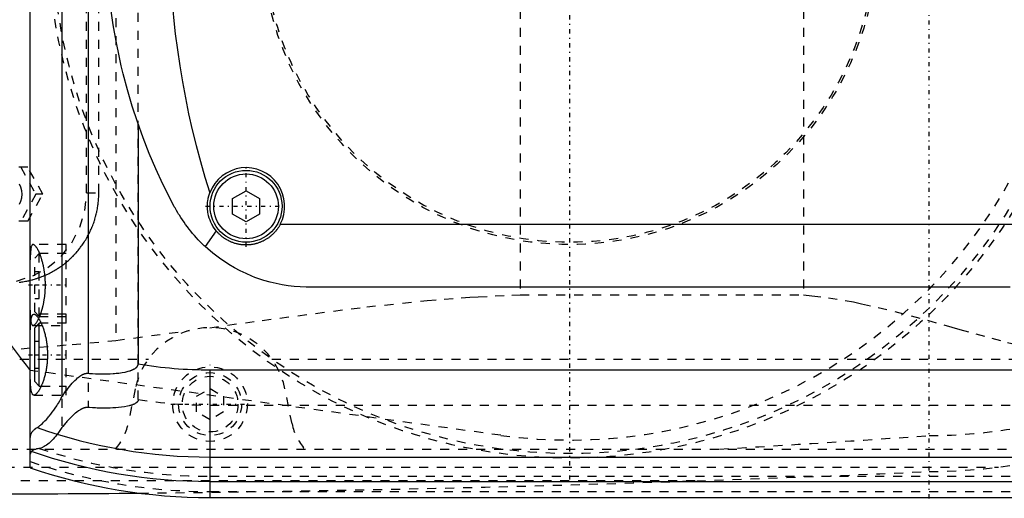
# Model space of a CAD drawing. Extents: x -602 to 168, y -90 to 90.
# Tile 3 of 9: x -361 to -252, y -62 to -9. Entities that reach past the tile are written whole.
import ezdxf

# ---------------------------------------------------------------- set-up
doc = ezdxf.new("R2010")
doc.units = 0
doc.linetypes.add('CENTER', pattern=[1.5, 0.45, -0.5, 0.05, -0.5])
doc.linetypes.add('DASHED', pattern=[2, 1, -1])
for name, color, linetype in [('AM_0', 7, 'CONTINUOUS'), ('AM_3', 7, 'DASHED'), ('AM_7', 7, 'CENTER')]:
    doc.layers.add(name, color=color, linetype=linetype)

msp = doc.modelspace()

# ---------------------------------------------------------------- linework, layer by layer
at = {"layer": 'AM_0', "color": 7, "linetype": 'CONTINUOUS'}
for p, q in [((-360, -59.1), (-360, 59.1)), ((-356.48, 51.17), (-356.48, -51.17)), ((-353.58, 48.57), (-353.58, -48.57)), ((-348, -20.89), (-348, -47.52)), ((-337.5, -29.13), (-336, -28.27)), ((-336, -28.27), (-334.5, -29.13)), ((-337.5, -30.87), (-337.5, -29.13)), ((-334.5, -29.13), (-334.5, -30.87)), ((-336, -31.73), (-337.5, -30.87)), ((-334.5, -30.87), (-336, -31.73)), ((-339.33, -32.73), (-340.54, -34.48)), ((-332.19, -32), (-247.81, -32)), ((-251, -39), (-329, -39)), ((-359, -43), (-359.5, -43.5)), ((-359.5, -49.5), (-359.5, -43.5)), ((-358.79, -43), (-359, -43)), ((-359, -50), (-359, -43)), ((-340, -62.39), (-340, -48.19)), ((-340, -48.19), (50, -48.19)), ((-360, -48.25), (-360.01, -48.25)), ((-359.5, -49.5), (-359, -50)), ((-359, -50), (-358.79, -50)), ((-340, -57.89), (50, -57.89)), ((-340, -60.6), (50, -60.6)), ((-340, -62.39), (50, -62.39))]:
    msp.add_line(p, q, dxfattribs=at)
for points in [[(-343.98, -30.04, 0), (-344.41, -29.21, 0), (-345.25, -27.54, 0), (-346.04, -25.84, 0), (-346.41, -24.98, 0), (-346.78, -24.12, 0), (-347.46, -22.38, 0), (-348.09, -20.62, 0), (-348.67, -18.85, 0), (-349.2, -17.06, 0), (-349.67, -15.26, 0), (-349.89, -14.36, 0), (-350.09, -13.45, 0), (-350.46, -11.63, 0), (-350.77, -9.81, 0), (-351.03, -8.01, 0)], [(-339.33, -32.73, 0), (-339.4, -32.63, 0), (-339.55, -32.43, 0), (-339.69, -32.21, 0), (-339.75, -32.11, 0), (-339.81, -32, 0), (-339.92, -31.77, 0), (-340.01, -31.54, 0), (-340.1, -31.31, 0), (-340.17, -31.07, 0), (-340.22, -30.82, 0), (-340.24, -30.7, 0), (-340.26, -30.58, 0), (-340.29, -30.33, 0), (-340.3, -30.08, 0), (-340.3, -29.83, 0), (-340.28, -29.58, 0), (-340.25, -29.34, 0), (-340.23, -29.21, 0), (-340.2, -29.09, 0), (-340.14, -28.85, 0), (-340.07, -28.61, 0), (-340.03, -28.49, 0)], [(-340.54, -34.48, 0), (-340.65, -34.38, 0), (-340.88, -34.16, 0), (-341.1, -33.94, 0), (-341.21, -33.83, 0), (-341.32, -33.71, 0), (-341.53, -33.49, 0), (-341.74, -33.25, 0), (-341.95, -33.02, 0), (-342.15, -32.78, 0), (-342.34, -32.53, 0), (-342.44, -32.41, 0), (-342.53, -32.29, 0), (-342.72, -32.04, 0), (-342.9, -31.78, 0), (-343.08, -31.52, 0), (-343.26, -31.26, 0), (-343.42, -31, 0), (-343.51, -30.86, 0), (-343.59, -30.73, 0), (-343.75, -30.46, 0), (-343.9, -30.18, 0), (-343.98, -30.04, 0)], [(-332.19, -32, 0), (-332.21, -32.04, 0), (-332.25, -32.11, 0), (-332.29, -32.17, 0), (-332.31, -32.21, 0), (-332.33, -32.24, 0), (-332.37, -32.31, 0), (-332.42, -32.38, 0), (-332.46, -32.44, 0), (-332.51, -32.51, 0), (-332.55, -32.57, 0), (-332.58, -32.6, 0), (-332.6, -32.63, 0), (-332.65, -32.69, 0), (-332.7, -32.75, 0), (-332.75, -32.81, 0), (-332.8, -32.87, 0), (-332.85, -32.93, 0), (-332.88, -32.96, 0), (-332.9, -32.98, 0), (-332.96, -33.04, 0), (-333.01, -33.09, 0), (-333.04, -33.12, 0), (-333.06, -33.14, 0), (-333.12, -33.19, 0), (-333.18, -33.25, 0), (-333.21, -33.27, 0), (-333.24, -33.3, 0), (-333.3, -33.34, 0), (-333.36, -33.39, 0), (-333.42, -33.44, 0), (-333.48, -33.49, 0), (-333.55, -33.53, 0), (-333.58, -33.56, 0), (-333.61, -33.58, 0), (-333.68, -33.62, 0), (-333.75, -33.66, 0), (-333.82, -33.7, 0), (-333.88, -33.74, 0), (-333.95, -33.78, 0), (-333.99, -33.8, 0), (-334.02, -33.82, 0), (-334.1, -33.86, 0), (-334.17, -33.89, 0), (-334.24, -33.92, 0), (-334.31, -33.96, 0), (-334.39, -33.99, 0), (-334.42, -34, 0), (-334.46, -34.02, 0), (-334.54, -34.04, 0), (-334.61, -34.07, 0), (-334.69, -34.09, 0), (-334.76, -34.12, 0), (-334.84, -34.14, 0), (-334.88, -34.15, 0), (-334.92, -34.16, 0), (-334.99, -34.18, 0), (-335.07, -34.2, 0), (-335.15, -34.21, 0), (-335.23, -34.23, 0), (-335.3, -34.24, 0), (-335.34, -34.25, 0), (-335.38, -34.26, 0), (-335.46, -34.27, 0), (-335.54, -34.28, 0), (-335.58, -34.28, 0), (-335.62, -34.28, 0), (-335.69, -34.29, 0), (-335.77, -34.29, 0), (-335.81, -34.3, 0), (-335.85, -34.3, 0), (-335.92, -34.3, 0), (-336, -34.3, 0), (-336.08, -34.3, 0), (-336.15, -34.3, 0), (-336.23, -34.29, 0), (-336.27, -34.29, 0), (-336.31, -34.29, 0), (-336.38, -34.28, 0), (-336.46, -34.28, 0), (-336.54, -34.27, 0), (-336.62, -34.26, 0), (-336.69, -34.24, 0), (-336.73, -34.24, 0), (-336.77, -34.23, 0), (-336.85, -34.22, 0), (-336.93, -34.2, 0), (-337, -34.18, 0), (-337.08, -34.16, 0), (-337.16, -34.14, 0), (-337.2, -34.13, 0), (-337.24, -34.12, 0), (-337.31, -34.1, 0), (-337.39, -34.07, 0), (-337.46, -34.04, 0), (-337.54, -34.02, 0), (-337.61, -33.99, 0), (-337.65, -33.97, 0), (-337.69, -33.96, 0), (-337.76, -33.92, 0), (-337.83, -33.89, 0), (-337.9, -33.86, 0), (-337.97, -33.82, 0), (-338.05, -33.78, 0), (-338.08, -33.76, 0), (-338.12, -33.74, 0), (-338.18, -33.7, 0), (-338.25, -33.66, 0), (-338.29, -33.64, 0), (-338.32, -33.62, 0), (-338.39, -33.58, 0), (-338.45, -33.53, 0), (-338.48, -33.51, 0), (-338.51, -33.49, 0), (-338.58, -33.44, 0), (-338.64, -33.39, 0), (-338.7, -33.35, 0), (-338.76, -33.3, 0), (-338.82, -33.25, 0), (-338.85, -33.22, 0), (-338.88, -33.2, 0), (-338.93, -33.14, 0), (-338.99, -33.09, 0), (-339.04, -33.04, 0), (-339.1, -32.98, 0), (-339.15, -32.93, 0), (-339.17, -32.9, 0), (-339.2, -32.87, 0), (-339.25, -32.81, 0), (-339.3, -32.75, 0), (-339.33, -32.73, 0)], [(-329, -39, 0), (-329.32, -39, 0), (-329.97, -38.97, 0), (-330.64, -38.92, 0), (-330.97, -38.89, 0), (-331.31, -38.84, 0), (-331.98, -38.74, 0), (-332.66, -38.6, 0), (-333.33, -38.44, 0), (-334.01, -38.25, 0), (-334.68, -38.02, 0), (-335.01, -37.9, 0), (-335.35, -37.77, 0), (-336, -37.49, 0), (-336.65, -37.18, 0), (-337.29, -36.84, 0), (-337.91, -36.48, 0), (-338.52, -36.08, 0), (-338.82, -35.88, 0), (-339.11, -35.66, 0), (-339.69, -35.22, 0), (-340.25, -34.74, 0), (-340.54, -34.48, 0)], [(-360, -44.5, 0), (-360, -44.38, 0), (-360, -44.13, 0), (-360, -43.9, 0), (-360, -43.78, 0), (-359.99, -43.67, 0), (-359.99, -43.47, 0), (-359.98, -43.27, 0), (-359.97, -43.09, 0), (-359.96, -42.92, 0), (-359.94, -42.75, 0), (-359.93, -42.68, 0), (-359.92, -42.6, 0), (-359.9, -42.47, 0), (-359.87, -42.35, 0), (-359.84, -42.25, 0), (-359.8, -42.17, 0), (-359.76, -42.1, 0), (-359.74, -42.07, 0), (-359.72, -42.05, 0), (-359.67, -42.02, 0), (-359.62, -42, 0), (-359.59, -42, 0)], [(-359.59, -42, 0), (-359.58, -42, 0), (-359.55, -42, 0), (-359.52, -42.01, 0), (-359.51, -42.02, 0), (-359.49, -42.02, 0), (-359.46, -42.04, 0), (-359.43, -42.06, 0), (-359.4, -42.08, 0), (-359.37, -42.1, 0), (-359.33, -42.13, 0), (-359.32, -42.15, 0), (-359.3, -42.17, 0), (-359.26, -42.2, 0), (-359.23, -42.25, 0), (-359.19, -42.29, 0), (-359.16, -42.34, 0), (-359.12, -42.39, 0), (-359.1, -42.42, 0), (-359.08, -42.45, 0), (-359.05, -42.51, 0), (-359.01, -42.57, 0), (-358.99, -42.6, 0), (-358.97, -42.63, 0), (-358.93, -42.7, 0), (-358.9, -42.77, 0), (-358.88, -42.81, 0), (-358.86, -42.85, 0), (-358.82, -42.92, 0), (-358.78, -43, 0), (-358.75, -43.09, 0), (-358.71, -43.17, 0), (-358.68, -43.26, 0), (-358.66, -43.3, 0), (-358.64, -43.34, 0), (-358.61, -43.43, 0), (-358.58, -43.53, 0), (-358.54, -43.62, 0), (-358.51, -43.73, 0), (-358.48, -43.83, 0), (-358.46, -43.88, 0), (-358.45, -43.93, 0), (-358.42, -44.04, 0), (-358.39, -44.16, 0), (-358.36, -44.27, 0), (-358.33, -44.39, 0), (-358.3, -44.51, 0), (-358.29, -44.57, 0), (-358.28, -44.63, 0), (-358.25, -44.75, 0), (-358.23, -44.87, 0), (-358.21, -45, 0), (-358.19, -45.13, 0), (-358.17, -45.26, 0), (-358.16, -45.32, 0), (-358.15, -45.39, 0), (-358.14, -45.52, 0), (-358.13, -45.65, 0), (-358.12, -45.78, 0), (-358.11, -45.91, 0), (-358.1, -46.04, 0), (-358.1, -46.11, 0), (-358.09, -46.17, 0), (-358.09, -46.31, 0), (-358.09, -46.44, 0), (-358.09, -46.5, 0), (-358.09, -46.56, 0), (-358.09, -46.69, 0), (-358.09, -46.83, 0), (-358.1, -46.89, 0), (-358.1, -46.96, 0), (-358.11, -47.09, 0), (-358.12, -47.22, 0), (-358.13, -47.35, 0), (-358.14, -47.48, 0), (-358.15, -47.61, 0), (-358.16, -47.68, 0), (-358.17, -47.74, 0), (-358.19, -47.87, 0), (-358.21, -48, 0), (-358.23, -48.13, 0), (-358.25, -48.25, 0), (-358.28, -48.37, 0), (-358.29, -48.43, 0), (-358.3, -48.49, 0), (-358.33, -48.61, 0), (-358.36, -48.73, 0), (-358.39, -48.84, 0), (-358.42, -48.96, 0), (-358.45, -49.07, 0), (-358.46, -49.12, 0), (-358.48, -49.17, 0), (-358.51, -49.27, 0), (-358.54, -49.38, 0), (-358.58, -49.47, 0), (-358.61, -49.57, 0), (-358.64, -49.66, 0), (-358.66, -49.7, 0), (-358.68, -49.74, 0), (-358.71, -49.83, 0), (-358.75, -49.91, 0), (-358.78, -50, 0), (-358.82, -50.08, 0), (-358.86, -50.15, 0), (-358.88, -50.19, 0), (-358.9, -50.23, 0), (-358.93, -50.3, 0), (-358.97, -50.37, 0), (-358.99, -50.4, 0), (-359.01, -50.43, 0), (-359.05, -50.49, 0), (-359.08, -50.55, 0), (-359.1, -50.58, 0), (-359.12, -50.61, 0), (-359.16, -50.66, 0), (-359.19, -50.71, 0), (-359.23, -50.75, 0), (-359.26, -50.8, 0), (-359.3, -50.83, 0), (-359.32, -50.85, 0), (-359.33, -50.87, 0), (-359.37, -50.9, 0), (-359.4, -50.92, 0), (-359.43, -50.94, 0), (-359.46, -50.96, 0), (-359.49, -50.98, 0), (-359.51, -50.98, 0), (-359.52, -50.99, 0), (-359.55, -51, 0), (-359.58, -51, 0), (-359.59, -51, 0)], [(-353.58, -48.57, 0), (-353.41, -48.58, 0), (-353.07, -48.6, 0), (-352.74, -48.62, 0), (-352.57, -48.62, 0), (-352.4, -48.63, 0), (-352.07, -48.63, 0), (-351.74, -48.63, 0), (-351.42, -48.63, 0), (-351.1, -48.62, 0), (-350.78, -48.6, 0), (-350.62, -48.58, 0), (-350.46, -48.57, 0), (-350.14, -48.54, 0), (-349.8, -48.49, 0), (-349.46, -48.43, 0), (-349.13, -48.35, 0), (-348.95, -48.3, 0), (-348.9, -48.28, 0), (-348.85, -48.27, 0), (-348.82, -48.26, 0), (-348.8, -48.25, 0), (-348.75, -48.23, 0), (-348.69, -48.21, 0), (-348.67, -48.2, 0), (-348.64, -48.19, 0), (-348.59, -48.16, 0), (-348.54, -48.14, 0), (-348.51, -48.13, 0), (-348.49, -48.11, 0), (-348.44, -48.09, 0), (-348.39, -48.06, 0), (-348.34, -48.03, 0), (-348.3, -48, 0), (-348.25, -47.97, 0), (-348.23, -47.95, 0), (-348.21, -47.93, 0), (-348.19, -47.91, 0), (-348.18, -47.9, 0), (-348.17, -47.9, 0), (-348.17, -47.89, 0), (-348.17, -47.89, 0), (-348.16, -47.88, 0), (-348.15, -47.88, 0), (-348.15, -47.87, 0), (-348.14, -47.86, 0), (-348.13, -47.86, 0), (-348.13, -47.85, 0), (-348.13, -47.85, 0), (-348.12, -47.84, 0), (-348.12, -47.83, 0), (-348.11, -47.83, 0), (-348.11, -47.82, 0), (-348.1, -47.81, 0), (-348.1, -47.81, 0), (-348.09, -47.81, 0), (-348.09, -47.8, 0), (-348.08, -47.79, 0), (-348.08, -47.78, 0), (-348.07, -47.78, 0), (-348.07, -47.77, 0), (-348.07, -47.76, 0), (-348.07, -47.76, 0), (-348.06, -47.75, 0), (-348.06, -47.74, 0), (-348.05, -47.73, 0), (-348.05, -47.73, 0), (-348.04, -47.72, 0), (-348.04, -47.71, 0), (-348.04, -47.71, 0), (-348.04, -47.7, 0), (-348.03, -47.69, 0), (-348.03, -47.69, 0), (-348.03, -47.68, 0), (-348.03, -47.67, 0), (-348.02, -47.67, 0), (-348.02, -47.66, 0), (-348.02, -47.66, 0), (-348.02, -47.65, 0), (-348.02, -47.64, 0), (-348.01, -47.63, 0), (-348.01, -47.62, 0), (-348.01, -47.61, 0), (-348.01, -47.61, 0), (-348.01, -47.6, 0), (-348.01, -47.59, 0), (-348, -47.58, 0), (-348, -47.57, 0), (-348, -47.57, 0), (-348, -47.56, 0), (-348, -47.55, 0), (-348, -47.55, 0), (-348, -47.54, 0), (-348, -47.53, 0), (-348, -47.52, 0)], [(-359.59, -51, 0), (-359.62, -51, 0), (-359.67, -50.98, 0), (-359.72, -50.95, 0), (-359.74, -50.93, 0), (-359.76, -50.9, 0), (-359.8, -50.83, 0), (-359.84, -50.75, 0), (-359.87, -50.65, 0), (-359.9, -50.53, 0), (-359.92, -50.4, 0), (-359.93, -50.32, 0), (-359.94, -50.25, 0), (-359.96, -50.08, 0), (-359.97, -49.91, 0), (-359.98, -49.73, 0), (-359.99, -49.53, 0), (-359.99, -49.33, 0), (-360, -49.22, 0), (-360, -49.1, 0), (-360, -48.87, 0), (-360, -48.62, 0), (-360, -48.5, 0)], [(-356.48, -51.17, 0), (-356.4, -51.06, 0), (-356.26, -50.84, 0), (-356.11, -50.63, 0), (-356.03, -50.53, 0), (-355.95, -50.43, 0), (-355.8, -50.23, 0), (-355.65, -50.04, 0), (-355.49, -49.85, 0), (-355.34, -49.68, 0), (-355.19, -49.52, 0), (-355.11, -49.44, 0), (-355.03, -49.36, 0), (-354.88, -49.22, 0), (-354.74, -49.09, 0), (-354.58, -48.96, 0), (-354.49, -48.89, 0), (-354.46, -48.88, 0), (-354.43, -48.86, 0), (-354.42, -48.85, 0), (-354.41, -48.84, 0), (-354.38, -48.82, 0), (-354.35, -48.8, 0), (-354.32, -48.78, 0), (-354.29, -48.77, 0), (-354.26, -48.75, 0), (-354.25, -48.74, 0), (-354.24, -48.73, 0), (-354.21, -48.72, 0), (-354.18, -48.7, 0), (-354.16, -48.7, 0), (-354.15, -48.69, 0), (-354.12, -48.68, 0), (-354.08, -48.66, 0), (-354.07, -48.66, 0), (-354.05, -48.65, 0), (-354.02, -48.64, 0), (-353.99, -48.63, 0), (-353.96, -48.62, 0), (-353.93, -48.61, 0), (-353.9, -48.6, 0), (-353.88, -48.59, 0), (-353.86, -48.59, 0), (-353.83, -48.58, 0), (-353.8, -48.58, 0), (-353.76, -48.57, 0), (-353.73, -48.57, 0), (-353.7, -48.57, 0), (-353.68, -48.57, 0), (-353.66, -48.57, 0), (-353.63, -48.57, 0), (-353.6, -48.57, 0), (-353.58, -48.57, 0)], [(-359.24, -54.6, 0), (-359.18, -54.57, 0), (-359.06, -54.49, 0), (-358.94, -54.39, 0), (-358.87, -54.34, 0), (-358.8, -54.28, 0), (-358.66, -54.16, 0), (-358.52, -54.02, 0), (-358.37, -53.87, 0), (-358.21, -53.71, 0), (-358.05, -53.53, 0), (-357.97, -53.43, 0), (-357.89, -53.34, 0), (-357.72, -53.13, 0), (-357.56, -52.91, 0), (-357.39, -52.68, 0), (-357.22, -52.44, 0), (-357.05, -52.18, 0), (-356.97, -52.04, 0), (-356.88, -51.91, 0), (-356.72, -51.62, 0), (-356.55, -51.33, 0), (-356.48, -51.17, 0)], [(-360, -55.78, 0), (-360, -55.74, 0), (-359.99, -55.66, 0), (-359.99, -55.58, 0), (-359.98, -55.55, 0), (-359.97, -55.51, 0), (-359.95, -55.44, 0), (-359.93, -55.37, 0), (-359.9, -55.3, 0), (-359.87, -55.23, 0), (-359.84, -55.16, 0), (-359.82, -55.13, 0), (-359.79, -55.1, 0), (-359.75, -55.03, 0), (-359.7, -54.97, 0), (-359.64, -54.91, 0), (-359.58, -54.85, 0), (-359.51, -54.79, 0), (-359.48, -54.76, 0), (-359.44, -54.73, 0), (-359.37, -54.68, 0), (-359.28, -54.63, 0), (-359.24, -54.6, 0)]]:
    msp.add_polyline3d(points, dxfattribs=at)
for radius in [4, 3.6]:
    msp.add_circle((-336, -30), radius, dxfattribs=at)
for centre, radius, start, end in [((-251.5, 0), 93, 162.1586, 197.8414), ((-336, -30), 4.3, 332.2823, 159.4924), ((-300, 0), 77, 201.3237, 218.8014), ((-340, 0), 48.19, 260.4445, 270), ((-340, 0), 57.89, 250.5884, 270), ((-340, 0), 60.6, 250.7279, 270), ((-340, 0), 62.39, 251.3023, 270), ((-371.93, 2437.99), 2500, 270.13597, 270.55175)]:
    msp.add_arc(centre, radius, start, end, dxfattribs=at)
at = {"layer": 'AM_3', "color": 6, "linetype": 'DASHED'}
for p, q in [((-356.48, 54.6), (-356.48, -54.6)), ((-353.58, 52.38), (-353.58, -52.38)), ((-348, -51.49), (-348, 51.49)), ((-350.5, 44.92), (-350.5, -44.92)), ((-305.5, 39.86), (-305.5, -39.86)), ((-274, 39.86), (-274, -39.86)), ((-353.75, -28.5), (-353.75, 28.5)), ((-352.38, -28.5), (-352.38, 28.5)), ((-360.29, -25.65), (-364.41, -25.65)), ((-361.06, -25.65), (-359.39, -28.65)), ((-358.61, -28.65), (-360.29, -25.65)), ((-359.39, -28.65), (-361.06, -31.65)), ((-360.29, -31.65), (-358.61, -28.65)), ((-358.61, -28.65), (-359.39, -28.65)), ((-353.75, -28.5), (-352.38, -28.5)), ((-360.29, -31.65), (-364.41, -31.65)), ((-356, -34.25), (-359.69, -34.25)), ((-356, -51), (-356, -34.25)), ((-359, -35.25), (-359.5, -35.75)), ((-359.5, -41.75), (-359.5, -35.75)), ((-356, -35.25), (-359, -35.25)), ((-359, -42.25), (-359, -35.25)), ((-359.5, -37.25), (-359, -37.25)), ((-359.5, -38.75), (-359, -38.75)), ((-359.5, -40.25), (-359, -40.25)), ((-305.5, -39.86), (-274, -39.86)), ((-356, -42), (-359.59, -42)), ((-359.5, -41.75), (-359, -42.25)), ((-359, -42.25), (-356, -42.25)), ((-359.69, -43.25), (-356, -43.25)), ((-356, -43), (-358.79, -43)), ((-350.5, -44.92), (-342.28, -43.81)), ((-359.5, -45), (-359, -45)), ((-379.16, -47), (-346.87, -47)), ((-359.5, -46.5), (-359, -46.5)), ((-333.13, -47), (-242.19, -47)), ((-359.5, -48), (-359, -48)), ((-307.66, -55.47), (-360, -48.25)), ((-358.79, -50), (-356, -50)), ((-348.33, -50.31), (-349.12, -54.2)), ((-341.5, -51.13), (-340, -50.27)), ((-340, -50.27), (-338.5, -51.13)), ((-330.88, -54.2), (-331.67, -50.31)), ((-359.59, -51), (-356, -51)), ((-341.5, -52.87), (-341.5, -51.13)), ((-338.5, -51.13), (-338.5, -52.87)), ((-340, -52.11), (50, -52.11)), ((-340, -53.73), (-341.5, -52.87)), ((-338.5, -52.87), (-340, -53.73)), ((-494.4, -57), (-242.93, -57)), ((-462.76, -59), (-252.3, -59)), ((-340, -60.02), (50, -60.02)), ((-431.04, -60.5), (-285.14, -60.5)), ((-340, -61.72), (50, -61.72))]:
    msp.add_line(p, q, dxfattribs=at)
for points in [[(-361.21, -29.76), (-361.04, -29.42), (-360.93, -29.04), (-360.89, -28.65), (-360.93, -28.26), (-361.04, -27.88), (-361.21, -27.54)], [(-363.41, -38.5), (-361.52, -38.31), (-359.71, -37.74), (-358.04, -36.81), (-356.58, -35.57), (-355.38, -34.06), (-354.48, -32.33), (-353.93, -30.45), (-353.75, -28.5)]]:
    msp.add_lwpolyline(points, dxfattribs=at)
for points in [[(-361.25, -38.44, 0), (-361.11, -38.43, 0), (-361.04, -38.42, 0), (-360.96, -38.41, 0), (-360.82, -38.39, 0), (-360.68, -38.37, 0), (-360.54, -38.34, 0), (-360.4, -38.31, 0), (-360.26, -38.28, 0), (-360.18, -38.27, 0), (-360.11, -38.25, 0), (-359.97, -38.22, 0), (-359.83, -38.18, 0), (-359.76, -38.17, 0), (-359.69, -38.15, 0), (-359.55, -38.11, 0), (-359.41, -38.07, 0), (-359.34, -38.04, 0), (-359.27, -38.02, 0), (-359.13, -37.97, 0), (-358.99, -37.93, 0), (-358.86, -37.88, 0), (-358.72, -37.82, 0), (-358.58, -37.77, 0), (-358.51, -37.74, 0), (-358.45, -37.71, 0), (-358.31, -37.65, 0), (-358.18, -37.59, 0), (-358.04, -37.53, 0), (-357.91, -37.47, 0), (-357.78, -37.4, 0), (-357.72, -37.37, 0), (-357.65, -37.33, 0), (-357.52, -37.26, 0), (-357.4, -37.19, 0), (-357.27, -37.12, 0), (-357.14, -37.04, 0), (-357.02, -36.96, 0), (-356.96, -36.92, 0), (-356.9, -36.88, 0), (-356.78, -36.8, 0), (-356.66, -36.72, 0), (-356.54, -36.64, 0), (-356.42, -36.55, 0), (-356.31, -36.47, 0), (-356.25, -36.42, 0), (-356.19, -36.38, 0), (-356.08, -36.29, 0), (-355.97, -36.2, 0), (-355.86, -36.1, 0), (-355.76, -36.01, 0), (-355.65, -35.92, 0), (-355.6, -35.87, 0), (-355.55, -35.82, 0), (-355.45, -35.72, 0), (-355.35, -35.63, 0), (-355.3, -35.58, 0), (-355.25, -35.53, 0), (-355.15, -35.43, 0), (-355.05, -35.33, 0), (-355.01, -35.27, 0), (-354.96, -35.22, 0), (-354.87, -35.12, 0), (-354.77, -35.01, 0), (-354.68, -34.9, 0), (-354.59, -34.79, 0), (-354.5, -34.67, 0), (-354.46, -34.62, 0), (-354.41, -34.56, 0), (-354.33, -34.44, 0), (-354.24, -34.33, 0), (-354.16, -34.21, 0), (-354.08, -34.09, 0), (-354, -33.97, 0), (-353.96, -33.9, 0), (-353.92, -33.84, 0), (-353.84, -33.72, 0), (-353.76, -33.59, 0), (-353.69, -33.46, 0), (-353.62, -33.33, 0), (-353.55, -33.2, 0), (-353.51, -33.14, 0), (-353.48, -33.07, 0), (-353.41, -32.94, 0), (-353.35, -32.81, 0), (-353.29, -32.67, 0), (-353.23, -32.54, 0), (-353.17, -32.4, 0), (-353.14, -32.33, 0), (-353.11, -32.27, 0), (-353.06, -32.13, 0), (-353, -31.99, 0), (-352.95, -31.85, 0), (-352.91, -31.71, 0), (-352.86, -31.57, 0), (-352.84, -31.5, 0), (-352.82, -31.43, 0), (-352.77, -31.29, 0), (-352.73, -31.14, 0), (-352.71, -31.07, 0), (-352.7, -31, 0), (-352.66, -30.86, 0), (-352.63, -30.71, 0), (-352.61, -30.64, 0), (-352.6, -30.57, 0), (-352.57, -30.43, 0), (-352.54, -30.28, 0), (-352.51, -30.14, 0), (-352.49, -30, 0), (-352.47, -29.85, 0), (-352.46, -29.78, 0), (-352.45, -29.71, 0), (-352.44, -29.56, 0), (-352.42, -29.42, 0), (-352.41, -29.28, 0), (-352.4, -29.14, 0), (-352.39, -28.99, 0), (-352.39, -28.92, 0), (-352.39, -28.85, 0), (-352.38, -28.71, 0), (-352.38, -28.57, 0), (-352.38, -28.5, 0)], [(-359.69, -34.25, 0), (-359.7, -34.25, 0), (-359.74, -34.26, 0), (-359.78, -34.28, 0), (-359.79, -34.3, 0), (-359.81, -34.32, 0), (-359.84, -34.36, 0), (-359.87, -34.42, 0), (-359.89, -34.48, 0), (-359.91, -34.56, 0), (-359.93, -34.65, 0), (-359.94, -34.7, 0), (-359.95, -34.75, 0), (-359.96, -34.86, 0), (-359.97, -34.99, 0), (-359.98, -35.11, 0), (-359.99, -35.25, 0), (-359.99, -35.4, 0), (-360, -35.47, 0), (-360, -35.55, 0), (-360, -35.71, 0), (-360, -35.87, 0), (-360, -35.96, 0)], [(-358.96, -35.25, 0), (-358.98, -35.2, 0), (-359.03, -35.1, 0), (-359.07, -35, 0), (-359.09, -34.95, 0), (-359.12, -34.91, 0), (-359.16, -34.82, 0), (-359.21, -34.74, 0), (-359.25, -34.67, 0), (-359.29, -34.6, 0), (-359.34, -34.53, 0), (-359.36, -34.51, 0), (-359.38, -34.48, 0), (-359.42, -34.43, 0), (-359.46, -34.38, 0), (-359.5, -34.34, 0), (-359.54, -34.31, 0), (-359.57, -34.29, 0), (-359.59, -34.28, 0), (-359.61, -34.27, 0), (-359.64, -34.26, 0), (-359.67, -34.25, 0), (-359.69, -34.25, 0)], [(-358.86, -42, 0), (-358.86, -41.98, 0), (-358.84, -41.93, 0), (-358.82, -41.88, 0), (-358.81, -41.86, 0), (-358.81, -41.83, 0), (-358.79, -41.78, 0), (-358.77, -41.73, 0), (-358.76, -41.68, 0), (-358.74, -41.63, 0), (-358.72, -41.58, 0), (-358.71, -41.55, 0), (-358.71, -41.52, 0), (-358.69, -41.47, 0), (-358.67, -41.41, 0), (-358.66, -41.35, 0), (-358.64, -41.29, 0), (-358.63, -41.24, 0), (-358.62, -41.21, 0), (-358.61, -41.18, 0), (-358.6, -41.12, 0), (-358.58, -41.05, 0), (-358.57, -41.02, 0), (-358.57, -40.99, 0), (-358.55, -40.93, 0), (-358.54, -40.87, 0), (-358.53, -40.84, 0), (-358.53, -40.8, 0), (-358.51, -40.74, 0), (-358.5, -40.67, 0), (-358.49, -40.61, 0), (-358.48, -40.54, 0), (-358.46, -40.48, 0), (-358.46, -40.44, 0), (-358.45, -40.41, 0), (-358.44, -40.34, 0), (-358.43, -40.27, 0), (-358.42, -40.2, 0), (-358.41, -40.14, 0), (-358.4, -40.07, 0), (-358.4, -40.03, 0), (-358.39, -40, 0), (-358.38, -39.93, 0), (-358.38, -39.86, 0), (-358.37, -39.79, 0), (-358.36, -39.72, 0), (-358.36, -39.65, 0), (-358.35, -39.61, 0), (-358.35, -39.58, 0), (-358.34, -39.51, 0), (-358.34, -39.43, 0), (-358.33, -39.36, 0), (-358.33, -39.29, 0), (-358.33, -39.22, 0), (-358.33, -39.19, 0), (-358.32, -39.15, 0), (-358.32, -39.08, 0), (-358.32, -39.01, 0), (-358.32, -38.94, 0), (-358.32, -38.87, 0), (-358.32, -38.8, 0), (-358.32, -38.77, 0), (-358.32, -38.73, 0), (-358.32, -38.66, 0), (-358.32, -38.59, 0), (-358.32, -38.56, 0), (-358.32, -38.52, 0), (-358.32, -38.45, 0), (-358.32, -38.38, 0), (-358.32, -38.35, 0), (-358.33, -38.31, 0), (-358.33, -38.24, 0), (-358.33, -38.17, 0), (-358.34, -38.1, 0), (-358.34, -38.03, 0), (-358.35, -37.96, 0), (-358.35, -37.92, 0), (-358.35, -37.89, 0), (-358.36, -37.82, 0), (-358.37, -37.75, 0), (-358.37, -37.68, 0), (-358.38, -37.61, 0), (-358.39, -37.54, 0), (-358.39, -37.5, 0), (-358.4, -37.47, 0), (-358.41, -37.4, 0), (-358.42, -37.33, 0), (-358.43, -37.26, 0), (-358.44, -37.19, 0), (-358.45, -37.12, 0), (-358.45, -37.09, 0), (-358.46, -37.06, 0), (-358.47, -36.99, 0), (-358.48, -36.92, 0), (-358.49, -36.86, 0), (-358.51, -36.79, 0), (-358.52, -36.73, 0), (-358.53, -36.7, 0), (-358.53, -36.66, 0), (-358.55, -36.6, 0), (-358.56, -36.54, 0), (-358.57, -36.48, 0), (-358.59, -36.41, 0), (-358.6, -36.35, 0), (-358.61, -36.32, 0), (-358.62, -36.29, 0), (-358.63, -36.23, 0), (-358.65, -36.18, 0), (-358.66, -36.15, 0), (-358.67, -36.12, 0), (-358.68, -36.06, 0), (-358.7, -36.01, 0), (-358.71, -35.98, 0), (-358.71, -35.95, 0), (-358.73, -35.9, 0), (-358.75, -35.84, 0), (-358.76, -35.79, 0), (-358.78, -35.74, 0), (-358.8, -35.69, 0), (-358.81, -35.67, 0), (-358.81, -35.64, 0), (-358.83, -35.59, 0), (-358.85, -35.54, 0), (-358.86, -35.5, 0), (-358.88, -35.45, 0), (-358.9, -35.41, 0), (-358.91, -35.38, 0), (-358.92, -35.36, 0), (-358.94, -35.32, 0), (-358.95, -35.27, 0), (-358.96, -35.25, 0)], [(-340.04, -43.5, 0), (-334.21, -42.69, 0), (-322.58, -41.18, 0), (-315.86, -40.49, 0), (-313.96, -40.33, 0), (-312.06, -40.19, 0), (-311.12, -40.12, 0), (-310.18, -40.07, 0), (-308.3, -39.97, 0), (-306.43, -39.89, 0), (-305.5, -39.86, 0)], [(-274, -39.86, 0), (-273.07, -39.94, 0), (-271.22, -40.17, 0), (-269.37, -40.47, 0), (-268.44, -40.64, 0), (-267.52, -40.83, 0), (-265.68, -41.25, 0), (-263.84, -41.7, 0), (-262.01, -42.18, 0), (-260.2, -42.68, 0), (-258.39, -43.18, 0), (-257.49, -43.44, 0), (-256.6, -43.69, 0), (-254.82, -44.19, 0), (-253.05, -44.67, 0), (-251.31, -45.13, 0), (-249.59, -45.57, 0), (-247.9, -45.96, 0), (-247.06, -46.15, 0), (-246.23, -46.32, 0), (-244.59, -46.63, 0), (-242.98, -46.89, 0), (-242.19, -47, 0)], [(-360, -41.54, 0), (-360, -41.63, 0), (-360, -41.79, 0), (-360, -41.95, 0), (-360, -42.03, 0), (-359.99, -42.1, 0), (-359.99, -42.25, 0), (-359.98, -42.39, 0), (-359.97, -42.51, 0), (-359.96, -42.64, 0), (-359.95, -42.75, 0), (-359.94, -42.8, 0), (-359.93, -42.85, 0), (-359.91, -42.94, 0), (-359.89, -43.02, 0), (-359.87, -43.08, 0), (-359.84, -43.14, 0), (-359.81, -43.18, 0), (-359.79, -43.2, 0), (-359.78, -43.22, 0), (-359.74, -43.24, 0), (-359.7, -43.25, 0), (-359.69, -43.25, 0)], [(-359.69, -43.25, 0), (-359.67, -43.25, 0), (-359.65, -43.24, 0), (-359.62, -43.24, 0), (-359.6, -43.23, 0), (-359.59, -43.22, 0), (-359.56, -43.2, 0), (-359.53, -43.18, 0), (-359.49, -43.15, 0), (-359.46, -43.12, 0), (-359.42, -43.08, 0), (-359.41, -43.06, 0), (-359.39, -43.03, 0), (-359.35, -42.98, 0), (-359.31, -42.93, 0), (-359.28, -42.87, 0), (-359.24, -42.81, 0), (-359.2, -42.75, 0), (-359.18, -42.71, 0), (-359.16, -42.67, 0), (-359.12, -42.6, 0), (-359.08, -42.52, 0), (-359.06, -42.48, 0)], [(-359.06, -42.48, 0), (-359.05, -42.44, 0), (-359.01, -42.37, 0), (-358.98, -42.29, 0), (-358.96, -42.25, 0)], [(-358.96, -42.25, 0), (-358.95, -42.21, 0), (-358.91, -42.13, 0), (-358.88, -42.04, 0), (-358.86, -42, 0)], [(-379.16, -47, 0), (-374.48, -46.77, 0), (-364.99, -46.16, 0), (-355.36, -45.37, 0), (-350.5, -44.92, 0)], [(-353.58, -52.38, 0), (-353.6, -52.38, 0), (-353.63, -52.38, 0), (-353.66, -52.38, 0), (-353.67, -52.38, 0), (-353.69, -52.38, 0), (-353.72, -52.38, 0), (-353.75, -52.38, 0), (-353.77, -52.38, 0), (-353.8, -52.38, 0), (-353.83, -52.39, 0), (-353.85, -52.39, 0), (-353.86, -52.39, 0), (-353.89, -52.4, 0), (-353.92, -52.41, 0), (-353.95, -52.41, 0), (-353.98, -52.42, 0), (-354.01, -52.43, 0), (-354.02, -52.43, 0), (-354.04, -52.44, 0), (-354.06, -52.45, 0), (-354.09, -52.46, 0), (-354.11, -52.46, 0), (-354.12, -52.47, 0), (-354.15, -52.48, 0), (-354.17, -52.49, 0), (-354.19, -52.5, 0), (-354.2, -52.5, 0), (-354.23, -52.51, 0), (-354.26, -52.53, 0), (-354.28, -52.54, 0), (-354.31, -52.55, 0), (-354.34, -52.57, 0), (-354.35, -52.57, 0), (-354.36, -52.58, 0), (-354.39, -52.6, 0), (-354.41, -52.61, 0), (-354.5, -52.66, 0), (-354.65, -52.76, 0), (-354.81, -52.88, 0), (-354.96, -53, 0), (-355.04, -53.06, 0), (-355.12, -53.13, 0), (-355.27, -53.27, 0), (-355.43, -53.43, 0), (-355.6, -53.59, 0), (-355.76, -53.76, 0), (-355.92, -53.94, 0), (-356, -54.03, 0), (-356.08, -54.12, 0), (-356.24, -54.31, 0), (-356.4, -54.5, 0), (-356.48, -54.6, 0)], [(-348, -51.49, 0), (-348, -51.5, 0), (-348, -51.51, 0), (-348, -51.52, 0), (-348, -51.52, 0), (-348, -51.53, 0), (-348, -51.53, 0), (-348, -51.54, 0), (-348.01, -51.55, 0), (-348.01, -51.56, 0), (-348.01, -51.57, 0), (-348.01, -51.57, 0), (-348.01, -51.58, 0), (-348.01, -51.59, 0), (-348.02, -51.6, 0), (-348.02, -51.6, 0), (-348.02, -51.61, 0), (-348.02, -51.62, 0), (-348.03, -51.63, 0), (-348.03, -51.63, 0), (-348.03, -51.64, 0), (-348.04, -51.65, 0), (-348.04, -51.65, 0), (-348.04, -51.66, 0), (-348.04, -51.67, 0), (-348.05, -51.67, 0), (-348.05, -51.68, 0), (-348.05, -51.68, 0), (-348.06, -51.69, 0), (-348.06, -51.7, 0), (-348.07, -51.7, 0), (-348.07, -51.71, 0), (-348.08, -51.72, 0), (-348.08, -51.72, 0), (-348.08, -51.73, 0), (-348.09, -51.73, 0), (-348.09, -51.74, 0), (-348.1, -51.75, 0), (-348.1, -51.76, 0), (-348.11, -51.76, 0), (-348.11, -51.77, 0), (-348.12, -51.77, 0), (-348.12, -51.78, 0), (-348.13, -51.78, 0), (-348.14, -51.79, 0), (-348.14, -51.8, 0), (-348.15, -51.8, 0), (-348.15, -51.81, 0), (-348.16, -51.81, 0), (-348.16, -51.82, 0), (-348.17, -51.82, 0), (-348.19, -51.84, 0), (-348.24, -51.87, 0), (-348.26, -51.89, 0), (-348.28, -51.91, 0), (-348.33, -51.93, 0), (-348.37, -51.96, 0), (-348.42, -51.99, 0), (-348.48, -52.01, 0), (-348.53, -52.04, 0), (-348.55, -52.05, 0), (-348.58, -52.06, 0), (-348.63, -52.08, 0), (-348.68, -52.1, 0), (-348.71, -52.1, 0), (-348.73, -52.11, 0), (-348.78, -52.13, 0), (-348.83, -52.15, 0), (-348.86, -52.15, 0), (-348.88, -52.16, 0), (-348.93, -52.17, 0), (-348.99, -52.19, 0), (-349.17, -52.23, 0), (-349.51, -52.3, 0), (-349.84, -52.35, 0), (-350.18, -52.39, 0), (-350.49, -52.41, 0), (-350.65, -52.42, 0), (-350.81, -52.43, 0), (-351.12, -52.45, 0), (-351.44, -52.45, 0), (-351.77, -52.45, 0), (-352.09, -52.45, 0), (-352.42, -52.44, 0), (-352.58, -52.44, 0), (-352.75, -52.43, 0), (-353.08, -52.41, 0), (-353.41, -52.39, 0), (-353.58, -52.38, 0)], [(-356.48, -54.6, 0), (-356.55, -54.72, 0), (-356.7, -54.94, 0), (-356.85, -55.16, 0), (-356.92, -55.26, 0), (-357, -55.36, 0), (-357.15, -55.55, 0), (-357.3, -55.73, 0), (-357.46, -55.9, 0), (-357.61, -56.06, 0), (-357.76, -56.2, 0), (-357.83, -56.27, 0), (-357.91, -56.33, 0), (-358.05, -56.45, 0), (-358.19, -56.55, 0), (-358.33, -56.65, 0), (-358.46, -56.73, 0), (-358.59, -56.8, 0), (-358.66, -56.82, 0), (-358.72, -56.85, 0), (-358.84, -56.89, 0), (-358.95, -56.92, 0), (-359.01, -56.93, 0)], [(-359.01, -56.93, 0), (-359.06, -56.94, 0), (-359.17, -56.96, 0), (-359.27, -56.98, 0), (-359.32, -56.99, 0), (-359.36, -57, 0), (-359.45, -57.03, 0), (-359.53, -57.06, 0), (-359.6, -57.09, 0), (-359.67, -57.12, 0), (-359.73, -57.15, 0), (-359.76, -57.17, 0), (-359.79, -57.19, 0), (-359.83, -57.23, 0), (-359.88, -57.27, 0), (-359.91, -57.31, 0), (-359.94, -57.36, 0), (-359.96, -57.4, 0), (-359.97, -57.43, 0), (-359.98, -57.45, 0), (-359.99, -57.5, 0), (-360, -57.55, 0), (-360, -57.58, 0)]]:
    msp.add_polyline3d(points, dxfattribs=at)
for centre, radius in [((-300, 0), 58), ((-300, 0), 57.5), ((-300, 0), 34.25), ((-300, 0), 34), ((-340, -52), 4.15), ((-340, -52), 3.5), ((-340, -52), 3.1)]:
    msp.add_circle(centre, radius, dxfattribs=at)
for centre, radius, start, end in [((-260, 0), 59.5, 270, 90), ((-300, 0), 56, 262.1432, 97.8568), ((-260, 0), 55.5, 270, 349.1071), ((-340, -52), 8.5, 11.4928, 168.5072), ((-340, 0), 52.11, 261.1689, 270), ((-355, -53), 6, 318.1897, 348.5072), ((-325, -53), 6, 191.4928, 221.8103), ((-400.02, 1939.59), 2000, 273.34509, 274.01463), ((-340, 0), 60.02, 251.5368, 270), ((-340, 0), 61.72, 251.0936, 270), ((-371.93, 2437.99), 2500, 270.55175, 272.56616)]:
    msp.add_arc(centre, radius, start, end, dxfattribs=at)
at = {"layer": 'AM_7', "color": 4, "linetype": 'CENTER'}
for p, q in [((-260, -62.48), (-260, 62.47)), ((-300, -60.38), (-300, 60.38)), ((-300, -58.8), (-300, 58.8)), ((-336, -34.51), (-336, -25.49)), ((-340.51, -30), (-331.49, -30)), ((-360.2, -38.75), (-355.8, -38.75)), ((-360.2, -46.5), (-355.8, -46.5)), ((-340, -56.36), (-340, -47.64)), ((-344.36, -52), (-335.64, -52))]:
    msp.add_line(p, q, dxfattribs=at)

doc.saveas('drawing.dxf')
